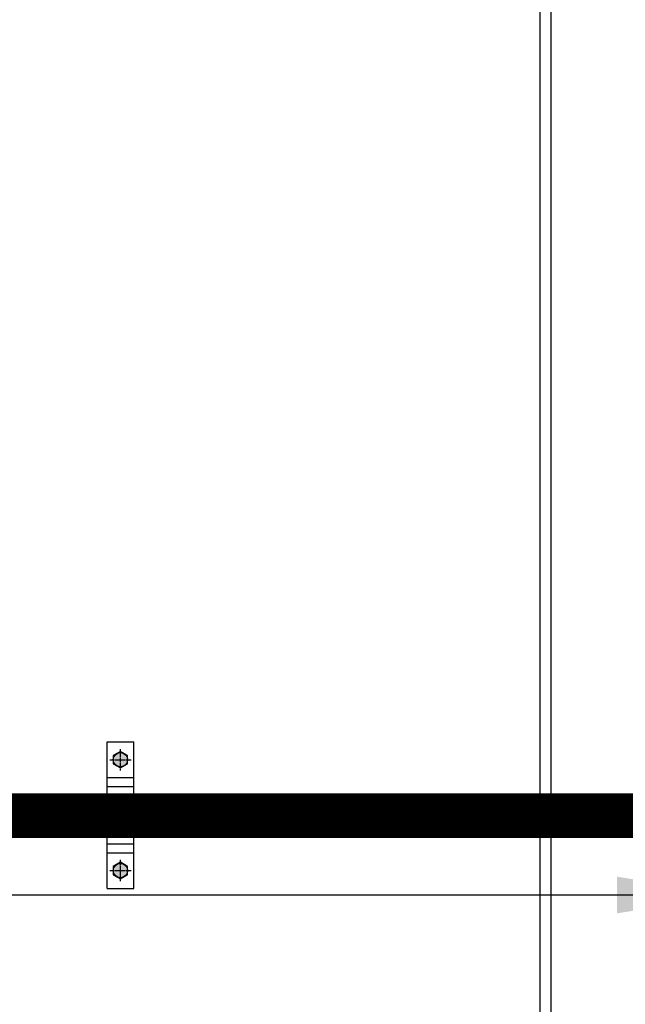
# Model space of a CAD drawing. Header units: millimetres. Extents: x 103872 to 294171, y 5570 to 32737.
# Tile 60 of 117: x 133992 to 134535, y 8443 to 9325. Entities that reach past the tile are written whole.
import ezdxf

# ---------------------------------------------------------------- set-up
doc = ezdxf.new("R2010")
doc.units = ezdxf.units.MM
doc.header["$LTSCALE"] = 2.5
doc.linetypes.add('CENTER', pattern=[50.8, 31.75, -6.35, 6.35, -6.35])
doc.linetypes.add('HIDDEN', pattern=[0.375, 0.25, -0.125])
for name, color, linetype, lineweight in [('00-ABM-PHE-DRAINAGE TEXT', 7, 'Continuous', 18), ('Dimension', 40, 'Continuous', 0), ('P-LS DISCHARGE PIPE', 64, 'HIDDEN', 25), ('TEXT', 40, 'Continuous', 0), ('WALL', 132, 'Continuous', 25)]:
    doc.layers.add(name, color=color, linetype=linetype, lineweight=lineweight)
doc.layers.add('P_SUPPORT', color=7, linetype='Continuous')
doc.styles.add('RG_3F_TITLE BLOCK_A1$0$A1 TBLOCK LBV$0$Style-arial', font='arial.ttf')
doc.styles.get("Standard").update_dxf_attribs({"font": 'GOTHIC.TTF'})
doc.dimstyles.get("Standard").update_dxf_attribs({"dimtxt": 0.18, "dimasz": 0.18, "dimexe": 0.18, "dimexo": 0.0625, "dimgap": 0.09, "dimtad": 0, "dimtih": 1, "dimtoh": 1, "dimdec": 4, "dimzin": 0, "dimdsep": 46, "dimtxsty": 'Standard', "dimcen": 0.09, "dimadec": 0, "dimazin": 0, "dimtfac": 1, "dimtdec": 4, "dimtofl": 0, "dimtmove": 0, "dimatfit": 3, "dimfxl": 1, "dimtolj": 1, "dimtzin": 0, "dimarcsym": 0})

# ---------------------------------------------------------------- blocks, each defined once
blk = doc.blocks.new('*U43')
at = {"color": 8}
blk.add_lwpolyline([(0, 0), (6936.3, 0), (6936.3, -10), (0, -10)], close=True, dxfattribs=at)
blk = doc.blocks.new('ARCH')
at = {"layer": 'WALL', "color": 8, "xscale": -1, "rotation": 89.99999999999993}
blk.add_blockref('*U43', (115620.83, 13310.58), dxfattribs=at)
at = {"layer": 'TEXT', "color": 0, "insert": (116093.59, 8941.84), "char_height": 80, "width": 1274.1935, "attachment_point": 1, "style": 'RG_3F_TITLE BLOCK_A1$0$A1 TBLOCK LBV$0$Style-arial'}
blk.add_mtext('\\pi347.87439;POT WASH', dxfattribs=at)

msp = doc.modelspace()

# ---------------------------------------------------------------- block references
at = {"layer": 'Dimension'}
msp.add_blockref('ARCH', (18837.33, 0), dxfattribs=at)

# ---------------------------------------------------------------- next in the draw order: block references
msp.add_blockref('ARCH', (-8807.98, 0), dxfattribs=at)

# ---------------------------------------------------------------- next in the draw order: hatches: boundary and pattern name
at = {"layer": 'P_SUPPORT'}
h = msp.add_hatch(color=8, dxfattribs=at)
h.set_gradient(color1=(128, 128, 128), one_color=1, tint=1, name='SPHERICAL')
h.paths.add_polyline_path([(134076.21, 8662.36), (134082.61, 8662.36), (134082.61, 8668.76, 0.414214)])
h.paths.add_polyline_path([(134082.61, 8668.76), (134082.61, 8662.36), (134089.01, 8662.36, 0.414214)])
h.paths.add_polyline_path([(134082.61, 8662.36), (134082.61, 8655.96, 0.414214), (134089.01, 8662.36)])
h.paths.add_polyline_path([(134076.21, 8662.36, 0.414214), (134082.61, 8655.96), (134082.61, 8662.36)])
h = msp.add_hatch(color=8, dxfattribs=at)
h.set_gradient(color1=(128, 128, 128), one_color=1, tint=1, name='SPHERICAL')
h.paths.add_polyline_path([(134073.41, 8614.1), (134082.61, 8614.1), (134082.61, 8623.3, 0.414214)])
h.paths.add_polyline_path([(134082.61, 8623.3), (134082.61, 8614.1), (134091.81, 8614.1, 0.414214)])
h.paths.add_polyline_path([(134082.61, 8614.1), (134082.61, 8604.9, 0.414214), (134091.81, 8614.1)])
h.paths.add_polyline_path([(134073.41, 8614.1, 0.414214), (134082.61, 8604.9), (134082.61, 8614.1)])
h = msp.add_hatch(color=8, dxfattribs=at)
h.set_gradient(color1=(128, 128, 128), one_color=1, tint=1, name='SPHERICAL')
h.paths.add_polyline_path([(134076.21, 8563.16), (134082.61, 8563.16), (134082.61, 8569.56, 0.414214)])
h.paths.add_polyline_path([(134082.61, 8569.56), (134082.61, 8563.16), (134089.01, 8563.16, 0.414214)])
h.paths.add_polyline_path([(134082.61, 8563.16), (134082.61, 8556.76, 0.414214), (134089.01, 8563.16)])
h.paths.add_polyline_path([(134076.21, 8563.16, 0.414214), (134082.61, 8556.76), (134082.61, 8563.16)])

# ---------------------------------------------------------------- next in the draw order: linework, layer by layer
at = {"layer": 'P-LS DISCHARGE PIPE', "linetype": 'HIDDEN', "ltscale": 400, "const_width": 40}
msp.add_lwpolyline([(134760.32, 8612.43), (133868.95, 8612.43)], dxfattribs=at)
at = {"layer": 'P_SUPPORT'}
for p, q in [((134070.61, 8547.16), (134070.61, 8678.36)), ((134070.61, 8678.36, 1.4), (134094.61, 8678.36, 1.4)), ((134094.61, 8547.16, 1.4), (134094.61, 8678.36, 1.4)), ((134070.61, 8646.36, -0.14), (134094.61, 8646.36, -0.14)), ((134070.61, 8638.36), (134094.61, 8638.36)), ((134070.61, 8587.16), (134094.61, 8587.16)), ((134070.61, 8579.16, -0.14), (134094.61, 8579.16, -0.14)), ((134070.61, 8547.16, 1.4), (134094.61, 8547.16, 1.4))]:
    msp.add_line(p, q, dxfattribs=at)
at = {"layer": 'P_SUPPORT', "color": 8, "linetype": 'CENTER', "ltscale": 0.02}
for p, q in [((134082.61, 8652.76, 1.16), (134082.61, 8671.96, 1.16)), ((134073.01, 8662.36, 1.16), (134092.21, 8662.36, 1.16)), ((134082.61, 8553.56, 1.16), (134082.61, 8572.76, 1.16)), ((134073.01, 8563.16, 1.16), (134092.21, 8563.16, 1.16))]:
    msp.add_line(p, q, dxfattribs=at)
at = {"layer": 'P_SUPPORT', "elevation": 1.16}
for points in [[(134076.21, 8658.67), (134082.61, 8654.97), (134089.01, 8658.67), (134089.01, 8666.06), (134082.61, 8669.75), (134076.21, 8666.06)], [(134076.21, 8559.47), (134082.61, 8555.77), (134089.01, 8559.47), (134089.01, 8566.86), (134082.61, 8570.55), (134076.21, 8566.86)]]:
    msp.add_lwpolyline(points, close=True, dxfattribs=at)
at = {"layer": 'P_SUPPORT'}
msp.add_lwpolyline([(134073.41, 8608.78), (134082.61, 8603.47), (134091.81, 8608.78), (134091.81, 8619.41), (134082.61, 8624.72), (134073.41, 8619.41)], close=True, dxfattribs=at)
for centre, radius in [((134082.61, 8662.36, 1.16), 6.4), ((134082.61, 8614.1), 9.2), ((134082.61, 8563.16, 1.16), 6.4)]:
    msp.add_circle(centre, radius, dxfattribs=at)

# ---------------------------------------------------------------- next in the draw order: leaders
at = {"layer": '00-ABM-PHE-DRAINAGE TEXT'}
msp.add_leader([(134627.25, 8541.27), (131286.32, 8541.27)], dimstyle='Standard', override={"dimasz": 100}, dxfattribs=at)

doc.saveas('drawing.dxf')
